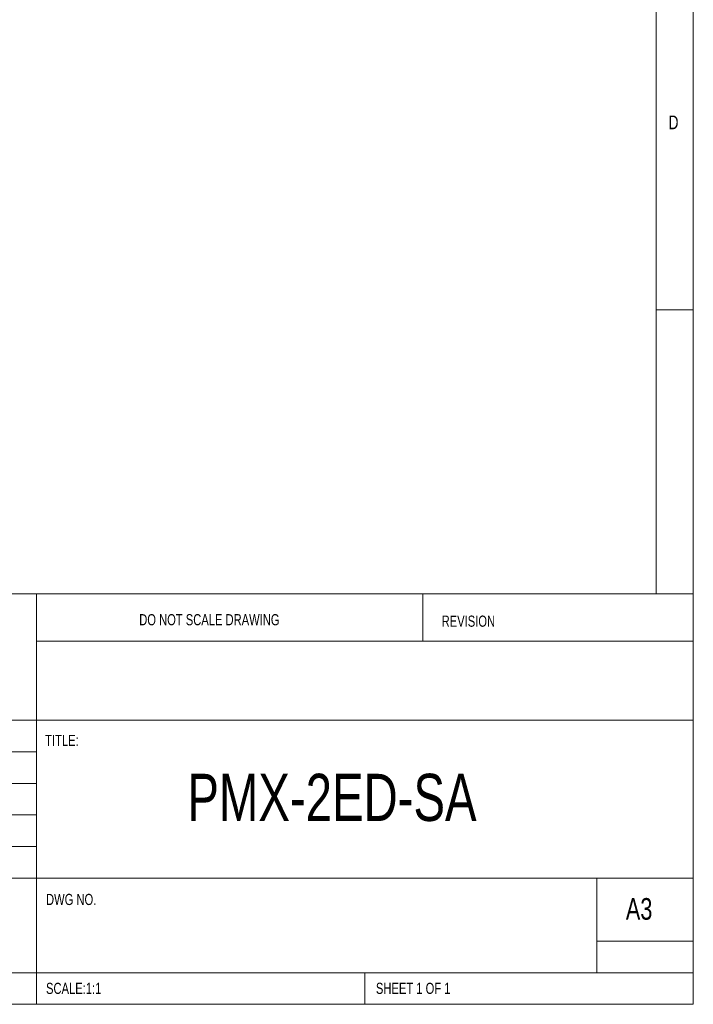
# Model space of a CAD drawing. Header units: inches. Extents: x 0.2 to 16.3, y 0.2 to 11.5.
# Tile 20 of 22: x 12.8 to 16.3, y 0.2 to 5.4. Entities that reach past the tile are written whole.
import ezdxf

# ---------------------------------------------------------------- set-up
doc = ezdxf.new("R2010")
doc.units = ezdxf.units.IN
doc.header["$MEASUREMENT"] = 0
doc.styles.add('SLDTEXTSTYLE0', font='TXT', dxfattribs={"width": 0.75})

msp = doc.modelspace()

# ---------------------------------------------------------------- linework, layer by layer
at = {"color": 7, "linetype": 'Continuous', "lineweight": 0}
for p, q in [((16.3386, 0.1969), (16.3386, 11.4961)), ((16.1417, 11.2992), (16.1417, 2.372)), ((16.1417, 3.878), (16.3386, 3.878)), ((8.9685, 2.372), (16.3386, 2.372)), ((12.8583, 2.372), (12.8583, 0.1969)), ((14.9055, 2.1211), (14.9055, 2.372)), ((16.3386, 2.1211), (12.8583, 2.1211)), ((16.3386, 1.7028), (8.9685, 1.7028)), ((12.8583, 1.5354), (8.9685, 1.5354)), ((12.8583, 1.3681), (8.9685, 1.3681)), ((12.8583, 1.2008), (8.9685, 1.2008)), ((12.8583, 1.0335), (8.9685, 1.0335)), ((11.1181, 0.8661), (16.3386, 0.8661)), ((15.8268, 0.3642), (15.8268, 0.8661)), ((16.3386, 0.5315), (15.8268, 0.5315)), ((8.9685, 0.3642), (16.3386, 0.3642)), ((14.5984, 0.1969), (14.5984, 0.3642)), ((0.1969, 0.1969), (16.3386, 0.1969))]:
    msp.add_line(p, q, dxfattribs=at)

# ---------------------------------------------------------------- texts
at = {"color": 7, "linetype": 'Continuous', "lineweight": 0, "attachment_point": 1, "style": 'SLDTEXTSTYLE0'}
for s, insert, char_height in [('D', (16.2073, 4.9082), 0.0729), ('DO NOT SCALE DRAWING', (13.4022, 2.2651), 0.059055), ('REVISION', (15.005, 2.2573), 0.05906), ('TITLE:', (12.9038, 1.6251), 0.05906), ('PMX-2ED-SA', (13.6575, 1.4187), 0.25), ('DWG NO.', (12.9084, 0.7822), 0.05906), ('A3', (15.9811, 0.7599), 0.11458), ('SCALE:1:1', (12.9084, 0.311), 0.05906), ('SHEET 1 OF 1', (14.6566, 0.311), 0.059055)]:
    msp.add_mtext(s, dxfattribs=dict(at, insert=insert, char_height=char_height))

doc.saveas('drawing.dxf')
